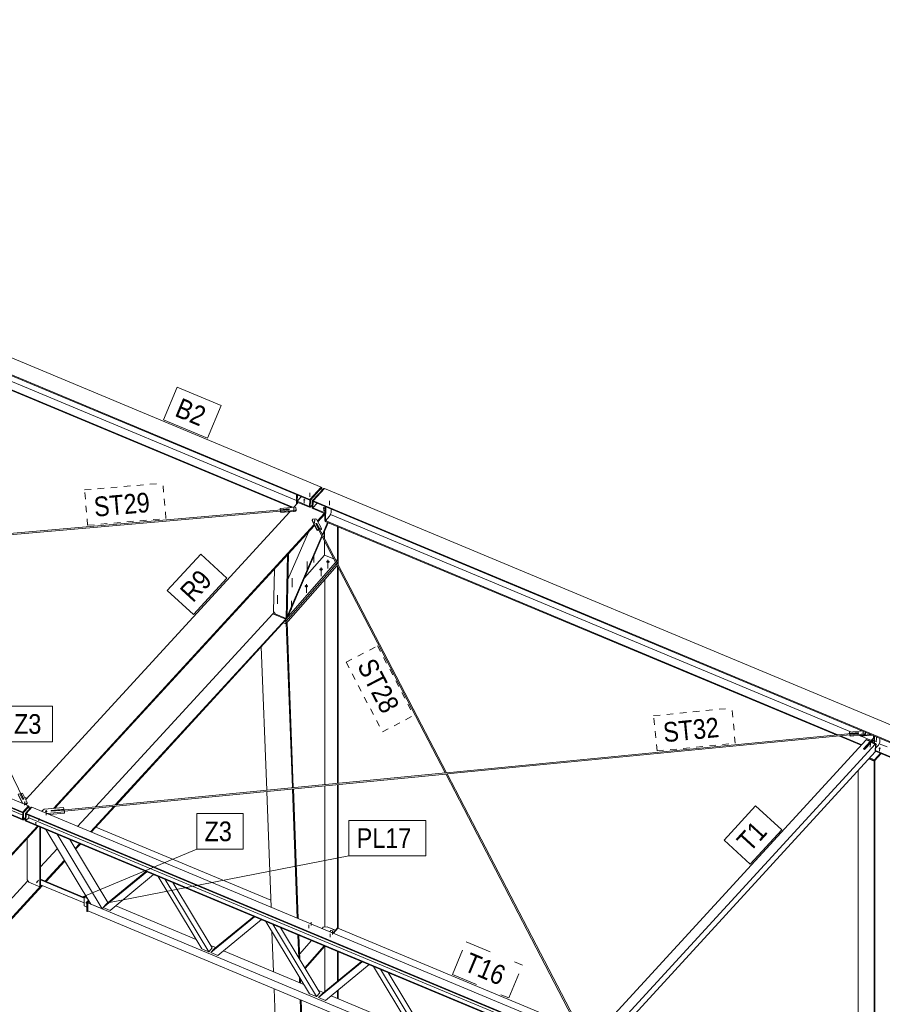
# Model space of a CAD drawing. Header units: millimetres. Extents: x -698 to 216, y -34 to 576.
# Tile 86 of 88: x -177 to -111, y 372 to 447. Entities that reach past the tile are written whole.
import ezdxf

# ---------------------------------------------------------------- set-up
doc = ezdxf.new("R2010")
doc.units = ezdxf.units.MM
for name, pattern in [('XKITLINE00', [0]), ('XKITLINE02', [4, 2, -2]), ('XKITLINE04', [3, 0.5, -0.5, 0.5, -0.5, 0.5, -0.5])]:
    doc.linetypes.add(name, pattern=pattern)
for name, color, linetype, lineweight in [('Element', 2, 'Continuous', 0), ('Znak elementu', 2, 'Continuous', 0), ('Śruba', 3, 'Continuous', 0)]:
    doc.layers.add(name, color=color, linetype=linetype, lineweight=lineweight)
doc.styles.add('ARIAL', font='ARIAL.TTF')

msp = doc.modelspace()

# ---------------------------------------------------------------- hatches: boundary and pattern name
at = {"layer": 'Śruba'}
for points in [[(-154.875, 410.522), (-154.883, 410.523), (-154.89, 410.524), (-154.897, 410.526), (-154.903, 410.528), (-154.91, 410.531), (-154.915, 410.534), (-154.921, 410.538), (-154.926, 410.541), (-154.93, 410.545), (-154.934, 410.55), (-154.937, 410.554), (-154.939, 410.559), (-154.941, 410.564), (-154.942, 410.569), (-154.942, 410.573), (-154.941, 410.578), (-154.94, 410.583), (-154.938, 410.588), (-154.936, 410.593), (-154.933, 410.597), (-154.929, 410.601), (-154.924, 410.605), (-154.919, 410.608), (-154.914, 410.612), (-154.908, 410.614), (-154.901, 410.617), (-154.895, 410.619), (-154.888, 410.62), (-154.881, 410.621), (-154.873, 410.622), (-154.866, 410.622), (-154.859, 410.622), (-154.851, 410.621), (-154.844, 410.619), (-154.837, 410.618), (-154.831, 410.615), (-154.824, 410.613), (-154.819, 410.61), (-154.813, 410.606), (-154.808, 410.602), (-154.804, 410.598), (-154.8, 410.594), (-154.797, 410.59), (-154.795, 410.585), (-154.793, 410.58), (-154.792, 410.575), (-154.792, 410.57), (-154.792, 410.565), (-154.794, 410.56), (-154.796, 410.556), (-154.798, 410.551), (-154.801, 410.547), (-154.805, 410.543), (-154.81, 410.539), (-154.815, 410.535), (-154.82, 410.532), (-154.826, 410.529), (-154.833, 410.527), (-154.839, 410.525), (-154.846, 410.523), (-154.853, 410.522), (-154.861, 410.522), (-154.868, 410.522)], [(-155.663, 409.848), (-155.674, 409.851), (-155.684, 409.855), (-155.693, 409.86), (-155.7, 409.866), (-155.705, 409.873), (-155.708, 409.88), (-155.709, 409.888), (-155.708, 409.895), (-155.705, 409.902), (-155.699, 409.909), (-155.692, 409.915), (-155.683, 409.919), (-155.673, 409.923), (-155.662, 409.925), (-155.65, 409.925), (-155.639, 409.924), (-155.628, 409.922), (-155.618, 409.918), (-155.609, 409.913), (-155.602, 409.907), (-155.597, 409.9), (-155.594, 409.893), (-155.593, 409.885), (-155.594, 409.877), (-155.597, 409.87), (-155.603, 409.864), (-155.61, 409.858), (-155.619, 409.853), (-155.629, 409.85), (-155.64, 409.848), (-155.652, 409.847)], [(-153.379, 409.897), (-153.387, 409.898), (-153.394, 409.899), (-153.401, 409.901), (-153.407, 409.904), (-153.414, 409.906), (-153.419, 409.909), (-153.425, 409.913), (-153.43, 409.916), (-153.434, 409.92), (-153.438, 409.925), (-153.441, 409.929), (-153.443, 409.934), (-153.445, 409.939), (-153.446, 409.944), (-153.446, 409.949), (-153.445, 409.954), (-153.444, 409.958), (-153.442, 409.963), (-153.44, 409.968), (-153.437, 409.972), (-153.433, 409.976), (-153.428, 409.98), (-153.423, 409.984), (-153.418, 409.987), (-153.412, 409.99), (-153.405, 409.992), (-153.399, 409.994), (-153.392, 409.995), (-153.385, 409.996), (-153.377, 409.997), (-153.37, 409.997), (-153.363, 409.997), (-153.355, 409.996), (-153.348, 409.994), (-153.341, 409.993), (-153.335, 409.99), (-153.328, 409.988), (-153.323, 409.985), (-153.317, 409.981), (-153.312, 409.977), (-153.308, 409.973), (-153.304, 409.969), (-153.301, 409.965), (-153.299, 409.96), (-153.297, 409.955), (-153.296, 409.95), (-153.296, 409.945), (-153.296, 409.94), (-153.298, 409.936), (-153.3, 409.931), (-153.302, 409.926), (-153.305, 409.922), (-153.309, 409.918), (-153.314, 409.914), (-153.319, 409.91), (-153.324, 409.907), (-153.33, 409.904), (-153.337, 409.902), (-153.343, 409.9), (-153.35, 409.898), (-153.357, 409.897), (-153.365, 409.897), (-153.372, 409.897)], [(-154.084, 408.976), (-154.095, 408.978), (-154.105, 408.982), (-154.114, 408.987), (-154.121, 408.993), (-154.126, 409), (-154.13, 409.007), (-154.13, 409.015), (-154.129, 409.023), (-154.126, 409.03), (-154.12, 409.036), (-154.113, 409.042), (-154.104, 409.047), (-154.094, 409.05), (-154.083, 409.052), (-154.071, 409.053), (-154.06, 409.052), (-154.049, 409.049), (-154.039, 409.045), (-154.03, 409.04), (-154.023, 409.034), (-154.018, 409.027), (-154.015, 409.02), (-154.014, 409.012), (-154.015, 409.005), (-154.019, 408.998), (-154.024, 408.991), (-154.032, 408.985), (-154.04, 408.981), (-154.051, 408.977), (-154.062, 408.975), (-154.073, 408.975)], [(-153.077, 405.775), (-153.09, 405.776), (-153.103, 405.779), (-153.115, 405.782), (-153.127, 405.785), (-153.138, 405.79), (-153.149, 405.795), (-153.158, 405.801), (-153.167, 405.808), (-153.175, 405.815), (-153.182, 405.823), (-153.187, 405.831), (-153.192, 405.84), (-153.195, 405.848), (-153.197, 405.857), (-153.197, 405.866), (-153.197, 405.875), (-153.195, 405.884), (-153.192, 405.893), (-153.187, 405.901), (-153.182, 405.91), (-153.175, 405.917), (-153.167, 405.925), (-153.158, 405.931), (-153.149, 405.937), (-153.138, 405.943), (-153.127, 405.947), (-153.115, 405.951), (-153.103, 405.954), (-153.09, 405.956), (-153.077, 405.958), (-153.064, 405.958), (-153.051, 405.958), (-153.038, 405.956), (-153.025, 405.954), (-153.013, 405.951), (-153.001, 405.947), (-152.99, 405.943), (-152.979, 405.937), (-152.97, 405.931), (-152.961, 405.925), (-152.953, 405.917), (-152.946, 405.91), (-152.941, 405.901), (-152.936, 405.893), (-152.933, 405.884), (-152.931, 405.875), (-152.931, 405.866), (-152.931, 405.857), (-152.933, 405.848), (-152.936, 405.84), (-152.941, 405.831), (-152.946, 405.823), (-152.953, 405.815), (-152.961, 405.808), (-152.97, 405.801), (-152.979, 405.795), (-152.99, 405.79), (-153.001, 405.785), (-153.013, 405.782), (-153.025, 405.779), (-153.038, 405.776), (-153.051, 405.775), (-153.064, 405.775)], [(-153.596, 405.187), (-153.609, 405.188), (-153.622, 405.19), (-153.634, 405.193), (-153.646, 405.197), (-153.657, 405.202), (-153.667, 405.207), (-153.677, 405.213), (-153.686, 405.22), (-153.694, 405.227), (-153.7, 405.235), (-153.706, 405.243), (-153.71, 405.251), (-153.714, 405.26), (-153.716, 405.269), (-153.716, 405.278), (-153.716, 405.287), (-153.714, 405.296), (-153.71, 405.304), (-153.706, 405.313), (-153.7, 405.321), (-153.694, 405.329), (-153.686, 405.336), (-153.677, 405.343), (-153.667, 405.349), (-153.657, 405.354), (-153.646, 405.359), (-153.634, 405.363), (-153.622, 405.366), (-153.609, 405.368), (-153.596, 405.369), (-153.583, 405.37), (-153.57, 405.369), (-153.557, 405.368), (-153.544, 405.366), (-153.532, 405.363), (-153.52, 405.359), (-153.509, 405.354), (-153.498, 405.349), (-153.489, 405.343), (-153.48, 405.336), (-153.472, 405.329), (-153.465, 405.321), (-153.46, 405.313), (-153.455, 405.304), (-153.452, 405.296), (-153.45, 405.287), (-153.45, 405.278), (-153.45, 405.269), (-153.452, 405.26), (-153.455, 405.251), (-153.46, 405.243), (-153.465, 405.235), (-153.472, 405.227), (-153.48, 405.22), (-153.489, 405.213), (-153.498, 405.207), (-153.509, 405.202), (-153.52, 405.197), (-153.532, 405.193), (-153.544, 405.19), (-153.557, 405.188), (-153.57, 405.187), (-153.583, 405.186)], [(-154.72, 403.911), (-154.733, 403.913), (-154.746, 403.915), (-154.758, 403.918), (-154.77, 403.922), (-154.781, 403.926), (-154.791, 403.932), (-154.801, 403.938), (-154.81, 403.945), (-154.818, 403.952), (-154.824, 403.96), (-154.83, 403.968), (-154.834, 403.976), (-154.838, 403.985), (-154.84, 403.994), (-154.84, 404.003), (-154.84, 404.012), (-154.838, 404.021), (-154.834, 404.029), (-154.83, 404.038), (-154.824, 404.046), (-154.818, 404.054), (-154.81, 404.061), (-154.801, 404.068), (-154.791, 404.074), (-154.781, 404.079), (-154.77, 404.084), (-154.758, 404.088), (-154.746, 404.091), (-154.733, 404.093), (-154.72, 404.094), (-154.707, 404.095), (-154.694, 404.094), (-154.681, 404.093), (-154.668, 404.091), (-154.656, 404.088), (-154.644, 404.084), (-154.633, 404.079), (-154.622, 404.074), (-154.613, 404.068), (-154.604, 404.061), (-154.596, 404.054), (-154.589, 404.046), (-154.584, 404.038), (-154.579, 404.029), (-154.576, 404.021), (-154.574, 404.012), (-154.574, 404.003), (-154.574, 403.994), (-154.576, 403.985), (-154.579, 403.976), (-154.584, 403.968), (-154.589, 403.96), (-154.596, 403.952), (-154.604, 403.945), (-154.613, 403.938), (-154.622, 403.932), (-154.633, 403.926), (-154.644, 403.922), (-154.656, 403.918), (-154.668, 403.915), (-154.681, 403.913), (-154.694, 403.911), (-154.707, 403.911)], [(-112.32, 392.82), (-112.331, 392.823), (-112.341, 392.827), (-112.349, 392.832), (-112.357, 392.838), (-112.362, 392.845), (-112.365, 392.852), (-112.366, 392.86), (-112.365, 392.867), (-112.361, 392.874), (-112.356, 392.881), (-112.348, 392.887), (-112.339, 392.891), (-112.329, 392.895), (-112.318, 392.897), (-112.307, 392.897), (-112.295, 392.896), (-112.285, 392.894), (-112.275, 392.89), (-112.266, 392.885), (-112.259, 392.879), (-112.253, 392.872), (-112.25, 392.865), (-112.249, 392.857), (-112.251, 392.849), (-112.254, 392.842), (-112.26, 392.836), (-112.267, 392.83), (-112.276, 392.825), (-112.286, 392.822), (-112.297, 392.82), (-112.308, 392.819)], [(-111.372, 391.958), (-111.366, 391.968), (-111.361, 391.976), (-111.355, 391.983), (-111.349, 391.989), (-111.343, 391.992), (-111.338, 391.994), (-111.334, 391.993), (-111.33, 391.99), (-111.328, 391.986), (-111.326, 391.979), (-111.326, 391.971), (-111.327, 391.962), (-111.329, 391.952), (-111.332, 391.941), (-111.336, 391.931), (-111.341, 391.92), (-111.346, 391.911), (-111.352, 391.902), (-111.358, 391.895), (-111.364, 391.89), (-111.369, 391.886), (-111.374, 391.885), (-111.379, 391.885), (-111.382, 391.888), (-111.385, 391.893), (-111.386, 391.899), (-111.387, 391.907), (-111.386, 391.916), (-111.384, 391.926), (-111.381, 391.937), (-111.377, 391.948)], [(-111.366, 392.206), (-111.361, 392.215), (-111.355, 392.224), (-111.349, 392.231), (-111.343, 392.236), (-111.338, 392.24), (-111.333, 392.241), (-111.328, 392.241), (-111.325, 392.238), (-111.322, 392.233), (-111.321, 392.227), (-111.321, 392.219), (-111.322, 392.21), (-111.324, 392.2), (-111.327, 392.189), (-111.331, 392.179), (-111.335, 392.168), (-111.341, 392.159), (-111.347, 392.15), (-111.353, 392.143), (-111.358, 392.138), (-111.364, 392.134), (-111.369, 392.133), (-111.373, 392.133), (-111.377, 392.136), (-111.379, 392.141), (-111.381, 392.147), (-111.381, 392.155), (-111.38, 392.164), (-111.378, 392.174), (-111.375, 392.185), (-111.371, 392.195)], [(-111.06, 391.6), (-111.067, 391.601), (-111.074, 391.602), (-111.081, 391.604), (-111.088, 391.606), (-111.094, 391.609), (-111.1, 391.612), (-111.105, 391.615), (-111.11, 391.619), (-111.114, 391.623), (-111.118, 391.627), (-111.121, 391.632), (-111.123, 391.637), (-111.125, 391.641), (-111.126, 391.646), (-111.126, 391.651), (-111.126, 391.656), (-111.125, 391.661), (-111.123, 391.666), (-111.12, 391.67), (-111.117, 391.675), (-111.113, 391.679), (-111.109, 391.683), (-111.103, 391.686), (-111.098, 391.689), (-111.092, 391.692), (-111.086, 391.695), (-111.079, 391.696), (-111.072, 391.698), (-111.065, 391.699), (-111.057, 391.7), (-111.05, 391.7), (-111.043, 391.699), (-111.036, 391.698), (-111.028, 391.697), (-111.022, 391.695), (-111.015, 391.693), (-111.009, 391.69), (-111.003, 391.687), (-110.997, 391.684), (-110.993, 391.68), (-110.988, 391.676), (-110.985, 391.672), (-110.982, 391.667), (-110.979, 391.663), (-110.977, 391.658), (-110.977, 391.653), (-110.976, 391.648), (-110.977, 391.643), (-110.978, 391.638), (-110.98, 391.633), (-110.982, 391.629), (-110.986, 391.624), (-110.99, 391.62), (-110.994, 391.616), (-110.999, 391.613), (-111.005, 391.61), (-111.01, 391.607), (-111.017, 391.605), (-111.024, 391.603), (-111.031, 391.601), (-111.038, 391.6), (-111.045, 391.599), (-111.052, 391.599)], [(-176.163, 387.501), (-176.174, 387.504), (-176.184, 387.507), (-176.193, 387.512), (-176.2, 387.518), (-176.205, 387.525), (-176.208, 387.533), (-176.209, 387.54), (-176.208, 387.548), (-176.205, 387.555), (-176.199, 387.562), (-176.192, 387.568), (-176.183, 387.572), (-176.172, 387.576), (-176.161, 387.578), (-176.15, 387.578), (-176.139, 387.577), (-176.128, 387.575), (-176.118, 387.571), (-176.109, 387.566), (-176.102, 387.56), (-176.097, 387.553), (-176.094, 387.545), (-176.093, 387.538), (-176.094, 387.53), (-176.097, 387.523), (-176.103, 387.516), (-176.11, 387.511), (-176.119, 387.506), (-176.129, 387.503), (-176.14, 387.501), (-176.152, 387.5)], [(-174.519, 386.787), (-174.528, 386.788), (-174.536, 386.79), (-174.545, 386.792), (-174.553, 386.795), (-174.56, 386.798), (-174.567, 386.802), (-174.574, 386.806), (-174.58, 386.811), (-174.585, 386.816), (-174.59, 386.821), (-174.594, 386.827), (-174.596, 386.832), (-174.598, 386.838), (-174.6, 386.844), (-174.6, 386.85), (-174.599, 386.856), (-174.598, 386.862), (-174.596, 386.868), (-174.592, 386.873), (-174.589, 386.879), (-174.584, 386.884), (-174.578, 386.889), (-174.572, 386.893), (-174.565, 386.897), (-174.558, 386.9), (-174.55, 386.903), (-174.542, 386.906), (-174.534, 386.907), (-174.525, 386.909), (-174.516, 386.909), (-174.507, 386.909), (-174.498, 386.909), (-174.489, 386.908), (-174.48, 386.906), (-174.472, 386.904), (-174.464, 386.901), (-174.456, 386.898), (-174.449, 386.894), (-174.443, 386.89), (-174.437, 386.885), (-174.431, 386.881), (-174.427, 386.875), (-174.423, 386.87), (-174.42, 386.864), (-174.418, 386.858), (-174.417, 386.852), (-174.417, 386.846), (-174.417, 386.84), (-174.419, 386.834), (-174.421, 386.828), (-174.424, 386.823), (-174.428, 386.817), (-174.433, 386.812), (-174.438, 386.808), (-174.444, 386.803), (-174.451, 386.8), (-174.459, 386.796), (-174.466, 386.793), (-174.474, 386.791), (-174.483, 386.789), (-174.492, 386.788), (-174.501, 386.787), (-174.51, 386.787)], [(-175.315, 385.932), (-175.326, 385.934), (-175.336, 385.938), (-175.345, 385.943), (-175.352, 385.949), (-175.357, 385.956), (-175.36, 385.964), (-175.361, 385.971), (-175.36, 385.979), (-175.356, 385.986), (-175.351, 385.993), (-175.343, 385.998), (-175.334, 386.003), (-175.324, 386.006), (-175.313, 386.008), (-175.302, 386.009), (-175.291, 386.008), (-175.28, 386.005), (-175.27, 386.002), (-175.261, 385.997), (-175.254, 385.991), (-175.249, 385.984), (-175.245, 385.976), (-175.244, 385.969), (-175.246, 385.961), (-175.249, 385.954), (-175.255, 385.947), (-175.262, 385.941), (-175.271, 385.937), (-175.281, 385.933), (-175.292, 385.931), (-175.304, 385.931)], [(-175.179, 381.491), (-175.172, 381.482), (-175.167, 381.473), (-175.163, 381.464), (-175.161, 381.455), (-175.161, 381.447), (-175.163, 381.44), (-175.167, 381.433), (-175.173, 381.429), (-175.18, 381.426), (-175.188, 381.425), (-175.197, 381.426), (-175.207, 381.428), (-175.216, 381.432), (-175.226, 381.438), (-175.235, 381.445), (-175.243, 381.453), (-175.25, 381.462), (-175.255, 381.471), (-175.259, 381.48), (-175.261, 381.489), (-175.261, 381.497), (-175.259, 381.505), (-175.255, 381.511), (-175.249, 381.515), (-175.242, 381.518), (-175.234, 381.519), (-175.225, 381.519), (-175.215, 381.516), (-175.206, 381.512), (-175.196, 381.506), (-175.187, 381.499)], [(-171.416, 379.923), (-171.409, 379.914), (-171.404, 379.905), (-171.4, 379.896), (-171.398, 379.887), (-171.398, 379.879), (-171.4, 379.871), (-171.404, 379.865), (-171.41, 379.861), (-171.417, 379.858), (-171.425, 379.857), (-171.434, 379.857), (-171.443, 379.86), (-171.453, 379.864), (-171.463, 379.87), (-171.472, 379.877), (-171.48, 379.885), (-171.487, 379.894), (-171.492, 379.903), (-171.496, 379.912), (-171.497, 379.921), (-171.497, 379.929), (-171.495, 379.936), (-171.492, 379.942), (-171.486, 379.947), (-171.479, 379.95), (-171.471, 379.951), (-171.462, 379.95), (-171.452, 379.948), (-171.442, 379.944), (-171.433, 379.938), (-171.424, 379.931)], [(-152.721, 377.614), (-152.732, 377.616), (-152.742, 377.62), (-152.751, 377.625), (-152.758, 377.631), (-152.764, 377.638), (-152.767, 377.646), (-152.768, 377.653), (-152.767, 377.661), (-152.764, 377.669), (-152.758, 377.676), (-152.751, 377.682), (-152.742, 377.687), (-152.732, 377.69), (-152.721, 377.693), (-152.71, 377.694), (-152.699, 377.693), (-152.688, 377.69), (-152.678, 377.687), (-152.669, 377.682), (-152.661, 377.676), (-152.656, 377.669), (-152.653, 377.661), (-152.652, 377.653), (-152.653, 377.646), (-152.656, 377.638), (-152.661, 377.631), (-152.669, 377.625), (-152.678, 377.62), (-152.688, 377.616), (-152.699, 377.614), (-152.71, 377.613)]]:
    msp.add_hatch(color=256, dxfattribs=at).paths.add_polyline_path(points, flags=17)

# ---------------------------------------------------------------- linework, layer by layer
at = {"layer": 'Element', "linetype": 'XKITLINE00', "lineweight": 0}
for p, q in [((-238.822, 447.155), (-153.587, 411.552)), ((-239.688, 446.151), (-154.453, 410.548)), ((-239.686, 446.213), (-154.452, 410.61)), ((-195.402, 427.22), (-155.457, 410.535)), ((-195.198, 426.504), (-155.689, 410.001)), ((-195.159, 426.426), (-155.813, 409.991)), ((-261.534, 422.346), (-176.299, 386.743)), ((-261.532, 422.395), (-176.298, 386.793)), ((-261.1, 422.866), (-175.866, 387.264)), ((-176.311, 386.198), (-261.546, 421.801)), ((-176.31, 386.247), (-261.544, 421.85)), ((-154.452, 410.61), (-153.587, 411.552)), ((-154.452, 410.591), (-153.588, 411.534)), ((-153.531, 411.51), (-154.395, 410.567)), ((-154.252, 410.508), (-153.388, 411.45)), ((-153.331, 411.445), (-154.195, 410.503)), ((-153.587, 411.552), (-153.588, 411.534)), ((-153.588, 411.534), (-153.531, 411.51)), ((-153.536, 411.29), (-153.531, 411.51)), ((-153.388, 411.45), (-153.343, 411.432)), ((-153.331, 411.445), (-68.096, 375.842)), ((-155.679, 410.002), (-155.334, 410.379)), ((-155.463, 410.238), (-155.447, 410.963)), ((-155.404, 410.47), (-155.405, 410.408)), ((-155.405, 410.408), (-154.464, 410.016)), ((-155.404, 410.47), (-155.089, 410.814)), ((-154.463, 410.078), (-155.404, 410.47)), ((-155.404, 410.302), (-155.402, 410.407)), ((-155.4, 410.474), (-155.39, 410.939)), ((-154.464, 410.034), (-154.452, 410.591)), ((-154.453, 410.548), (-154.452, 410.61)), ((-154.395, 410.567), (-154.452, 410.591)), ((-154.407, 410.01), (-154.395, 410.567)), ((-154.265, 409.95), (-154.252, 410.508)), ((-154.252, 410.508), (-154.195, 410.484)), ((-154.208, 409.927), (-154.195, 410.484)), ((-154.207, 409.97), (-153.892, 410.314)), ((-154.195, 410.503), (-154.196, 410.441)), ((-154.196, 410.441), (-68.962, 374.838)), ((-154.195, 410.503), (-68.96, 374.9)), ((-185.789, 407.287), (-156.027, 409.873)), ((-185.739, 407.191), (-156.675, 409.716)), ((-176.077, 387.763), (-155.976, 409.678)), ((-156.708, 409.851), (-156.707, 409.913)), ((-156.7, 409.814), (-156.708, 409.851)), ((-156.707, 409.913), (-155.594, 410.01)), ((-156.689, 409.83), (-156.707, 409.913)), ((-156.029, 409.887), (-156.689, 409.83)), ((-156.689, 409.815), (-156.689, 409.83)), ((-156.675, 409.702), (-156.674, 409.764)), ((-156.657, 409.619), (-156.675, 409.702)), ((-156.674, 409.764), (-156.015, 409.821)), ((-156.656, 409.681), (-156.674, 409.764)), ((-155.544, 409.716), (-156.657, 409.619)), ((-156.657, 409.619), (-156.656, 409.681)), ((-155.543, 409.777), (-156.656, 409.681)), ((-156.03, 409.873), (-156.029, 409.887)), ((-156.025, 409.867), (-156.029, 409.887)), ((-156.022, 409.859), (-156.027, 409.873)), ((-156.017, 409.825), (-156.022, 409.859)), ((-156.015, 409.821), (-156.019, 409.841)), ((-156.017, 409.821), (-156.017, 409.825)), ((-155.594, 410.01), (-155.5, 409.961)), ((-155.544, 409.716), (-155.474, 409.778)), ((-155.544, 409.716), (-155.543, 409.777)), ((-155.473, 409.84), (-155.543, 409.777)), ((-155.5, 409.961), (-155.473, 409.84)), ((-155.474, 409.778), (-155.473, 409.84)), ((-154.464, 410.016), (-154.463, 410.078)), ((-154.407, 410.01), (-154.464, 410.034)), ((-154.464, 410.016), (-154.452, 410.029)), ((-154.26, 410.17), (-154.407, 410.01)), ((-154.208, 409.927), (-154.265, 409.95)), ((-154.207, 409.97), (-154.208, 409.908)), ((-154.208, 409.927), (-154.208, 409.927)), ((-154.208, 409.908), (-153.268, 409.516)), ((-153.266, 409.578), (-154.207, 409.97)), ((-153.866, 408.971), (-153.339, 409.545)), ((-153.304, 409.013), (-153.293, 409.526)), ((-153.292, 409.593), (-153.281, 410.059)), ((-153.268, 409.516), (-153.266, 409.578)), ((-153.266, 409.578), (-153.263, 409.581)), ((-153.224, 410.035), (-153.247, 408.989)), ((-152.94, 409.324), (-152.829, 409.597)), ((-152.829, 409.597), (-152.823, 409.867)), ((-154.266, 408.968), (-154.265, 409.03)), ((-154.266, 408.968), (-153.895, 408.254)), ((-154.265, 409.03), (-154.214, 409.1)), ((-153.893, 408.316), (-154.265, 409.03)), ((-154.214, 409.1), (-154.041, 409.139)), ((-154.041, 409.139), (-153.935, 409.103)), ((-153.949, 408.781), (-153.983, 408.763)), ((-153.916, 408.779), (-153.949, 408.781)), ((-153.935, 409.103), (-153.563, 408.389)), ((-153.929, 408.78), (-153.901, 408.786)), ((-153.902, 408.756), (-153.916, 408.779)), ((-153.902, 408.756), (-153.901, 408.786)), ((-153.681, 408.363), (-153.901, 408.786)), ((-153.834, 408.909), (-153.294, 409.498)), ((-153.48, 407.945), (-153.089, 408.853)), ((-153.45, 407.888), (-153.043, 408.834)), ((-153.304, 409.013), (-153.247, 408.989)), ((-153.28, 408.933), (-153.279, 408.995)), ((-153.28, 408.933), (-114.365, 392.678)), ((-153.279, 408.995), (-153.274, 409)), ((-153.279, 408.995), (-114.244, 392.689)), ((-153.268, 409.516), (-153.264, 409.519)), ((-153.247, 408.989), (-152.94, 409.324)), ((-152.911, 409.396), (-152.861, 409.451)), ((-152.861, 409.451), (-152.859, 409.522)), ((-152.861, 409.451), (-113.212, 392.889)), ((-173.947, 387.078), (-154.122, 408.691)), ((-173.849, 387.087), (-154.09, 408.63)), ((-156.108, 404.515), (-154.555, 408.123)), ((-153.995, 408.765), (-153.967, 408.771)), ((-153.995, 408.765), (-153.775, 408.342)), ((-153.983, 408.763), (-153.988, 408.751)), ((-144.036, 389.793), (-153.902, 408.756)), ((-153.895, 408.254), (-153.893, 408.316)), ((-153.895, 408.254), (-153.777, 408.28)), ((-153.775, 408.342), (-153.893, 408.316)), ((-153.777, 408.28), (-153.775, 408.342)), ((-144.137, 389.783), (-153.776, 408.31)), ((-153.682, 408.333), (-153.681, 408.363)), ((-153.563, 408.389), (-153.681, 408.363)), ((-153.667, 408.304), (-153.564, 408.327)), ((-153.564, 408.327), (-153.563, 408.389)), ((-153.318, 407.633), (-153.318, 408.196)), ((-152.342, 405.967), (-152.342, 408.541)), ((-152.272, 406.046), (-152.272, 408.512)), ((-156.168, 401.702), (-153.528, 407.834)), ((-156.123, 401.679), (-153.498, 407.776)), ((-153.318, 406.375), (-153.318, 407.429)), ((-176.235, 387.786), (-185.747, 407.208)), ((-156.28, 401.5), (-152.477, 405.813)), ((-156.241, 401.55), (-156.134, 406.398)), ((-156.172, 401.625), (-156.065, 406.473)), ((-156.134, 406.398), (-156.136, 406.399)), ((-156.134, 406.398), (-156.065, 406.473)), ((-156.065, 406.473), (-156.067, 406.474)), ((-154.849, 404.637), (-153.318, 406.375)), ((-153.318, 406.375), (-152.617, 406.082)), ((-152.481, 406.025), (-152.342, 405.967)), ((-152.41, 405.889), (-152.29, 406.026)), ((-152.351, 405.775), (-152.29, 405.845)), ((-152.351, 405.775), (-152.29, 405.845)), ((-152.342, 405.967), (-152.272, 406.046)), ((-152.29, 406.026), (-152.29, 405.845)), ((-152.29, 405.845), (-152.29, 405.663)), ((-157.143, 405.301), (-157.214, 402.081)), ((-156.28, 401.318), (-152.418, 405.699)), ((-156.28, 401.318), (-152.418, 405.699)), ((-156.28, 401.137), (-152.359, 405.585)), ((-152.342, 388.985), (-152.342, 405.553)), ((-152.272, 405.683), (-152.292, 405.661)), ((-152.292, 405.661), (-152.29, 405.663)), ((-152.29, 405.69), (-152.272, 405.683)), ((-152.272, 405.624), (-152.272, 405.683)), ((-152.272, 388.992), (-152.272, 405.42)), ((-218.735, 404.278), (-176.303, 386.554)), ((-153.311, 388.891), (-153.311, 404.505)), ((-157.214, 402.081), (-157.074, 401.898)), ((-170.748, 387.196), (-157.256, 401.907)), ((-169.266, 387.34), (-156.28, 401.5)), ((-169.168, 387.349), (-156.282, 401.401)), ((-157.256, 401.907), (-157.162, 402.013)), ((-157.256, 401.907), (-156.28, 401.5)), ((-156.28, 401.5), (-157.256, 401.907)), ((-157.074, 401.898), (-156.241, 401.55)), ((-156.336, 401.342), (-156.28, 401.318)), ((-156.336, 401.342), (-156.28, 401.318)), ((-156.282, 401.401), (-156.28, 401.5)), ((-156.28, 401.318), (-156.28, 401.5)), ((-156.28, 401.137), (-156.28, 401.318)), ((-156.241, 401.55), (-156.172, 401.625)), ((-156.17, 401.703), (-156.168, 401.702)), ((-156.17, 401.698), (-156.123, 401.679)), ((-156.168, 401.702), (-156.123, 401.679)), ((-156.456, 401.211), (-156.28, 401.137)), ((-156.244, 401.178), (-156.241, 401.176)), ((-156.241, 401.176), (-156.172, 401.26)), ((-155.772, 388.652), (-156.241, 401.176)), ((-155.7, 388.659), (-156.172, 401.26)), ((-157.728, 388.462), (-158.137, 399.378)), ((-144.038, 389.793), (-112.683, 392.841)), ((-143.987, 389.697), (-113.328, 392.678)), ((-132.864, 369.644), (-112.086, 392.297)), ((-114.17, 392.596), (-112.465, 391.884)), ((-114.048, 392.608), (-112.424, 391.929)), ((-113.365, 392.812), (-113.364, 392.874)), ((-113.356, 392.776), (-113.365, 392.812)), ((-113.364, 392.874), (-112.372, 392.971)), ((-113.344, 392.791), (-113.364, 392.874)), ((-112.686, 392.855), (-113.344, 392.791)), ((-113.344, 392.777), (-113.344, 392.791)), ((-113.329, 392.663), (-113.327, 392.725)), ((-113.309, 392.581), (-113.329, 392.663)), ((-113.327, 392.725), (-112.67, 392.789)), ((-113.307, 392.643), (-113.327, 392.725)), ((-112.199, 392.689), (-113.309, 392.581)), ((-113.309, 392.581), (-113.307, 392.643)), ((-112.197, 392.751), (-113.307, 392.643)), ((-112.686, 392.841), (-112.686, 392.855)), ((-112.681, 392.836), (-112.686, 392.855)), ((-112.677, 392.828), (-112.683, 392.841)), ((-112.672, 392.793), (-112.677, 392.828)), ((-112.67, 392.789), (-112.674, 392.809)), ((-112.672, 392.789), (-112.672, 392.793)), ((-112.631, 392.646), (-112.484, 392.585)), ((-112.509, 392.957), (-112.462, 393.008)), ((-112.482, 392.577), (-112.502, 392.659)), ((-112.481, 392.639), (-112.486, 392.661)), ((-111.628, 392.66), (-112.482, 392.577)), ((-112.482, 392.577), (-112.481, 392.639)), ((-112.481, 392.639), (-111.748, 392.71)), ((-112.467, 392.578), (-111.684, 392.251)), ((-112.283, 391.598), (-111.538, 392.41)), ((-112.199, 392.689), (-112.13, 392.752)), ((-112.199, 392.689), (-112.197, 392.751)), ((-112.128, 392.814), (-112.197, 392.751)), ((-112.143, 392.875), (-112.128, 392.814)), ((-112.13, 392.752), (-112.128, 392.814)), ((-112.069, 392.316), (-112.086, 392.297)), ((-111.773, 392.166), (-112.086, 392.297)), ((-111.773, 392.166), (-112.086, 392.297)), ((-111.755, 392.185), (-112.069, 392.316)), ((-111.662, 392.146), (-111.541, 392.278)), ((-111.545, 392.097), (-111.533, 392.62)), ((-111.459, 392.061), (-111.448, 392.584)), ((-111.053, 392.112), (-111.046, 392.417)), ((-132.152, 369.347), (-111.374, 392)), ((-111.773, 392.166), (-112.291, 391.601)), ((-112.291, 391.601), (-112.206, 391.565)), ((-112.206, 391.565), (-111.687, 392.131)), ((-111.755, 392.185), (-111.773, 392.166)), ((-111.773, 392.154), (-111.773, 392.166)), ((-111.773, 392.154), (-111.773, 392.166)), ((-111.756, 392.173), (-111.755, 392.185)), ((-111.67, 392.149), (-111.687, 392.131)), ((-111.687, 392.131), (-111.374, 392)), ((-111.687, 392.131), (-111.374, 392)), ((-111.357, 392.019), (-111.67, 392.149)), ((-111.374, 392), (-111.387, 391.38)), ((-111.374, 392), (-111.387, 391.38)), ((-111.357, 392.019), (-111.374, 392)), ((-111.37, 391.399), (-111.357, 392.019)), ((-111.365, 391.652), (-111.142, 391.894)), ((-111.142, 391.894), (-111.053, 392.112)), ((-111.097, 392.005), (-110.495, 391.754)), ((-111.387, 391.38), (-131.944, 368.969)), ((-111.877, 390.846), (-111.475, 390.678)), ((-111.453, 390.702), (-111.855, 390.87)), ((-111.805, 390.924), (-111.451, 390.777)), ((-110.95, 391.251), (-111.453, 390.702)), ((-111.451, 390.777), (-111.453, 390.702)), ((-110.998, 391.271), (-111.451, 390.777)), ((-111.387, 391.38), (-111.37, 391.399)), ((-111.37, 391.426), (-109.801, 390.771)), ((-111.368, 391.488), (-109.839, 390.85)), ((-111.475, 390.678), (-111.42, 390.738)), ((-111.475, 370.606), (-111.475, 390.678)), ((-111.42, 370.611), (-111.42, 390.738)), ((-174.134, 386.867), (-144.105, 389.786)), ((-173.123, 386.864), (-144.088, 389.687)), ((-133.9, 370.105), (-144.095, 389.702)), ((-133.584, 369.702), (-143.995, 389.714)), ((-112.686, 370.501), (-112.686, 389.964)), ((-155.4, 378.715), (-155.768, 388.552)), ((-155.327, 378.684), (-155.696, 388.559)), ((-153.311, 378.035), (-153.311, 388.791)), ((-152.342, 377.956), (-152.342, 388.885)), ((-152.272, 377.944), (-152.272, 388.892)), ((-176.325, 387.455), (-176.644, 388.108)), ((-176.643, 388.17), (-176.524, 388.195)), ((-176.291, 387.451), (-176.643, 388.17)), ((-176.524, 388.195), (-176.316, 387.769)), ((-176.43, 388.184), (-176.429, 388.214)), ((-176.429, 388.214), (-176.311, 388.239)), ((-176.221, 387.788), (-176.429, 388.214)), ((-176.316, 387.769), (-176.221, 387.788)), ((-176.311, 388.239), (-175.959, 387.52)), ((-176.287, 387.775), (-176.269, 387.784)), ((-176.269, 387.784), (-176.249, 387.783)), ((-176.154, 387.919), (-175.995, 387.853)), ((-157.395, 379.548), (-157.725, 388.362)), ((-176.35, 387.466), (-176.337, 387.48)), ((-175.866, 387.264), (-176.298, 386.793)), ((-176.298, 386.774), (-175.866, 387.245)), ((-176.291, 387.441), (-176.291, 387.451)), ((-176.186, 387.414), (-176.291, 387.451)), ((-175.809, 387.221), (-176.241, 386.75)), ((-176.012, 387.451), (-176.186, 387.414)), ((-176.186, 387.398), (-176.186, 387.414)), ((-176.115, 387.368), (-176.013, 387.389)), ((-176.099, 386.69), (-175.667, 387.162)), ((-176.041, 386.685), (-175.609, 387.156)), ((-176.013, 387.389), (-175.96, 387.458)), ((-176.013, 387.389), (-176.012, 387.451)), ((-175.959, 387.52), (-176.012, 387.451)), ((-175.96, 387.458), (-175.959, 387.52)), ((-175.866, 387.245), (-175.866, 387.264)), ((-175.866, 387.245), (-175.809, 387.221)), ((-175.814, 387.001), (-175.809, 387.221)), ((-175.667, 387.162), (-175.622, 387.143)), ((-175.609, 387.156), (-90.374, 351.554)), ((-174.673, 387.007), (-173.193, 387.151)), ((-173.193, 387.151), (-173.16, 387.013)), ((-172.12, 385.699), (-170.849, 387.086)), ((-171.144, 385.291), (-169.367, 387.23)), ((-171.08, 385.265), (-169.269, 387.239)), ((-176.31, 386.216), (-176.298, 386.774)), ((-176.299, 386.743), (-176.298, 386.774)), ((-176.298, 386.774), (-176.298, 386.793)), ((-176.241, 386.75), (-176.298, 386.774)), ((-176.253, 386.192), (-176.241, 386.75)), ((-176.106, 386.353), (-176.253, 386.192)), ((-176.111, 386.133), (-176.099, 386.69)), ((-176.099, 386.69), (-176.042, 386.667)), ((-176.054, 386.109), (-176.042, 386.667)), ((-175.848, 386.364), (-176.053, 386.14)), ((-176.042, 386.667), (-176.041, 386.685)), ((-176.042, 386.636), (-176.042, 386.667)), ((-176.042, 386.636), (-90.808, 351.033)), ((-176.041, 386.685), (-90.807, 351.083)), ((-175.844, 386.553), (-175.848, 386.364)), ((-175.848, 386.364), (-133.456, 368.656)), ((-174.812, 386.824), (-174.811, 386.881)), ((-174.811, 386.881), (-174.673, 387.007)), ((-174.795, 386.816), (-174.811, 386.881)), ((-173.11, 386.809), (-174.463, 386.678)), ((-174.271, 386.597), (-173.112, 386.71)), ((-173.16, 387.013), (-174.146, 386.917)), ((-174.146, 386.917), (-174.13, 386.851)), ((-174.13, 386.851), (-173.143, 386.947)), ((-173.161, 386.961), (-173.16, 387.013)), ((-173.143, 386.947), (-173.11, 386.809)), ((-173.112, 386.71), (-173.11, 386.809)), ((-197.051, 361.889), (-175.185, 385.728)), ((-196.987, 361.862), (-175.121, 385.701)), ((-176.311, 386.198), (-176.31, 386.247)), ((-176.298, 386.211), (-176.311, 386.198)), ((-176.253, 386.192), (-176.31, 386.216)), ((-176.111, 386.133), (-176.054, 386.109)), ((-176.053, 386.14), (-176.054, 386.091)), ((-90.82, 350.488), (-176.054, 386.091)), ((-90.819, 350.537), (-176.053, 386.14)), ((-174.997, 381.104), (-174.997, 385.649)), ((-174.945, 381.163), (-174.945, 385.627)), ((-170.725, 385.652), (-157.415, 380.092)), ((-171.124, 379.776), (-174.554, 385.464)), ((-170.261, 379.415), (-173.691, 385.104)), ((-175.973, 384.772), (-175.973, 381.633)), ((-172.718, 384.697), (-169.828, 379.905)), ((-172.31, 384.02), (-171.974, 384.386)), ((-172.275, 383.962), (-171.91, 384.359)), ((-174.945, 382.618), (-173.674, 384.005)), ((-174.588, 381.536), (-173.139, 383.117)), ((-174.524, 381.509), (-173.103, 383.058)), ((-170.174, 379.513), (-166.85, 382.246)), ((-169.915, 379.807), (-166.916, 382.273)), ((-166.332, 382.03), (-169.656, 379.297)), ((-162.662, 376.375), (-165.986, 381.885)), ((-194.813, 360.954), (-175.916, 381.56)), ((-193.837, 360.546), (-174.867, 381.231)), ((-193.773, 360.519), (-174.803, 381.205)), ((-175.973, 381.633), (-175.831, 381.452)), ((-175.831, 381.452), (-174.997, 381.104)), ((-174.997, 381.104), (-174.945, 381.163)), ((-174.945, 381.685), (-171.626, 380.298)), ((-174.945, 381.647), (-171.626, 380.26)), ((-174.945, 381.627), (-171.626, 380.24)), ((-174.945, 381.264), (-171.626, 379.877)), ((-162.144, 376.159), (-165.468, 381.669)), ((-164.884, 381.425), (-161.885, 376.453)), ((-171.626, 380.311), (-171.574, 380.37)), ((-171.386, 380.211), (-171.626, 380.311)), ((-171.626, 380.311), (-171.626, 379.646)), ((-171.574, 380.37), (-171.451, 380.318)), ((-171.626, 379.646), (-171.41, 379.556)), ((-171.41, 379.892), (-171.282, 380.038)), ((-171.368, 379.874), (-171.41, 379.892)), ((-171.41, 379.227), (-171.41, 379.892)), ((-171.368, 379.874), (-171.258, 379.998)), ((-171.368, 379.209), (-171.368, 379.874)), ((-171.247, 379.98), (-171.346, 379.868)), ((-171.346, 379.868), (-170.316, 379.438)), ((-171.346, 379.868), (-171.346, 379.264)), ((-170.261, 379.415), (-171.124, 379.776)), ((-169.828, 379.905), (-170.261, 379.415)), ((-170.174, 379.513), (-169.915, 379.807)), ((-169.828, 379.905), (-169.807, 379.896)), ((-169.224, 379.653), (-163.095, 377.093)), ((-171.41, 379.227), (-171.368, 379.209)), ((-171.368, 379.209), (-171.326, 379.256)), ((-171.346, 379.264), (-95.549, 347.603)), ((-170.261, 379.415), (-95.547, 348.207)), ((-169.656, 379.297), (-170.174, 379.513)), ((-161.972, 376.087), (-158.648, 378.82)), ((-161.713, 376.381), (-158.713, 378.847)), ((-158.13, 378.604), (-161.454, 375.871)), ((-154.46, 372.949), (-157.784, 378.459)), ((-153.942, 372.733), (-157.266, 378.243)), ((-153.419, 378.016), (-153.132, 378.065)), ((-153.132, 378.065), (-152.559, 377.825)), ((-157.211, 374.635), (-157.325, 377.699)), ((-156.682, 377.999), (-153.683, 373.027)), ((-155.286, 375.686), (-155.352, 377.443)), ((-155.21, 375.558), (-155.279, 377.413)), ((-153.502, 377.922), (-153.419, 378.016)), ((-152.928, 377.682), (-152.845, 377.777)), ((-152.845, 377.777), (-152.559, 377.825)), ((-152.676, 377.577), (-152.331, 377.968)), ((-152.647, 377.565), (-152.302, 377.956)), ((-152.302, 377.956), (-152.647, 377.565)), ((-152.559, 377.825), (-152.485, 377.794)), ((-152.331, 377.968), (-152.302, 377.956)), ((-152.302, 377.956), (-134.01, 370.315)), ((-161.993, 376.633), (-161.604, 376.47)), ((-155.225, 375.968), (-154.308, 377.007)), ((-154.824, 374.919), (-153.339, 376.602)), ((-154.802, 374.883), (-153.301, 376.586)), ((-153.311, 373.12), (-153.311, 376.575)), ((-162.144, 376.159), (-162.662, 376.375)), ((-161.885, 376.453), (-162.144, 376.159)), ((-161.972, 376.087), (-161.713, 376.381)), ((-161.454, 375.871), (-161.972, 376.087)), ((-161.021, 376.227), (-154.893, 373.667)), ((-152.342, 373.916), (-152.342, 376.186)), ((-152.272, 373.973), (-152.272, 376.157)), ((-153.77, 372.661), (-150.446, 375.394)), ((-153.51, 372.955), (-150.511, 375.421)), ((-149.928, 375.177), (-153.252, 372.445)), ((-146.258, 369.523), (-149.582, 375.033)), ((-145.74, 369.307), (-149.064, 374.816)), ((-148.479, 374.572), (-145.48, 369.601)), ((-155.216, 373.802), (-155.232, 374.229)), ((-155.143, 373.771), (-155.155, 374.101)), ((-156.093, 344.78), (-157.162, 373.339)), ((-153.942, 372.733), (-154.46, 372.949)), ((-153.683, 373.027), (-153.942, 372.733)), ((-153.791, 373.207), (-153.402, 373.044)), ((-153.77, 372.661), (-153.51, 372.955)), ((-152.819, 372.801), (-146.691, 370.241)), ((-152.342, 372.601), (-152.342, 373.193)), ((-152.272, 372.572), (-152.272, 373.25)), ((-154.098, 343.947), (-155.167, 372.506)), ((-154.025, 343.916), (-155.094, 372.475)), ((-153.252, 372.445), (-153.77, 372.661))]:
    msp.add_line(p, q, dxfattribs=at)
at = {"layer": 'Znak elementu', "linetype": 'XKITLINE00', "lineweight": 0}
for p, q in [((-165.588, 416.673), (-164.547, 419.165)), ((-164.547, 419.165), (-161.182, 417.759)), ((-162.223, 415.268), (-161.182, 417.759)), ((-165.588, 416.673), (-162.223, 415.268)), ((-165.292, 403.664), (-162.753, 406.432)), ((-160.763, 404.607), (-162.753, 406.432)), ((-163.302, 401.839), (-160.763, 404.607)), ((-163.302, 401.839), (-165.292, 403.664)), ((-177.563, 394.855), (-174.029, 394.855)), ((-174.029, 392.155), (-174.029, 394.855)), ((-177.563, 392.155), (-174.029, 392.155)), ((-122.893, 384.658), (-120.504, 387.263)), ((-118.514, 385.438), (-120.504, 387.263)), ((-163.056, 386.676), (-159.522, 386.676)), ((-163.056, 383.976), (-163.056, 386.676)), ((-159.522, 383.976), (-159.522, 386.676)), ((-151.475, 386.157), (-145.603, 386.157)), ((-151.475, 383.457), (-151.475, 386.157)), ((-145.603, 383.457), (-145.603, 386.157)), ((-120.903, 382.833), (-118.514, 385.438)), ((-120.903, 382.833), (-122.893, 384.658)), ((-171.716, 380.326), (-163.056, 383.976)), ((-169.829, 379.89), (-151.475, 383.457)), ((-163.056, 383.976), (-159.522, 383.976)), ((-151.475, 383.457), (-145.603, 383.457))]:
    msp.add_line(p, q, dxfattribs=at)
at = {"layer": 'Znak elementu', "linetype": 'XKITLINE04', "lineweight": 0}
for p, q in [((-171.593, 411.331), (-165.634, 411.849)), ((-165.4, 409.159), (-165.634, 411.849)), ((-171.359, 408.641), (-171.593, 411.331)), ((-171.359, 408.641), (-165.4, 409.159)), ((-151.68, 398.215), (-149.285, 399.461)), ((-149.285, 399.461), (-146.525, 394.155)), ((-151.68, 398.215), (-148.92, 392.909)), ((-128.263, 394.14), (-122.31, 394.718)), ((-122.049, 392.031), (-122.31, 394.718)), ((-148.92, 392.909), (-146.525, 394.155)), ((-128.002, 391.452), (-128.263, 394.14)), ((-128.002, 391.452), (-122.049, 392.031))]:
    msp.add_line(p, q, dxfattribs=at)
at = {"layer": 'Znak elementu', "linetype": 'XKITLINE02', "lineweight": 0}
for p, q in [((-143.59, 374.426), (-142.549, 376.917)), ((-142.549, 376.917), (-138.262, 375.126)), ((-139.302, 372.635), (-138.262, 375.126)), ((-143.59, 374.426), (-139.302, 372.635))]:
    msp.add_line(p, q, dxfattribs=at)
at = {"layer": 'Śruba', "linetype": 'XKITLINE02', "lineweight": 0}
for p, q in [((-154.44, 410.808), (-154.433, 411.117)), ((-152.944, 410.183), (-152.937, 410.492)), ((-154.651, 405.875), (-154.651, 405.21)), ((-154.133, 406.464), (-154.133, 405.799)), ((-155.776, 404.6), (-155.776, 403.935)), ((-156.9, 403.325), (-156.9, 402.66)), ((-155.831, 402.879), (-155.831, 402.214)), ((-111.287, 392.537), (-111.293, 392.258)), ((-111.762, 392.018), (-111.768, 391.74)), ((-175.063, 386.116), (-175.059, 386.302)), ((-154.521, 378.202), (-154.521, 377.96)), ((-154.349, 378.398), (-154.349, 378.156)), ((-152.883, 377.518), (-152.883, 377.276))]:
    msp.add_line(p, q, dxfattribs=at)
at = {"layer": 'Śruba', "linetype": 'XKITLINE00', "lineweight": 0}
for p, q in [((-154.872, 410.336), (-154.865, 410.646)), ((-155.65, 409.945), (-155.656, 409.666)), ((-153.376, 409.712), (-153.369, 410.021)), ((-154.071, 409.073), (-154.077, 408.794)), ((-153.064, 406.017), (-153.064, 405.353)), ((-153.583, 405.429), (-153.583, 404.764)), ((-154.707, 404.154), (-154.707, 403.489)), ((-112.306, 392.92), (-112.312, 392.672)), ((-111.597, 392.29), (-111.276, 392.156)), ((-111.602, 392.042), (-111.282, 391.908)), ((-111.05, 391.721), (-111.056, 391.442)), ((-176.15, 387.598), (-176.156, 387.319)), ((-174.506, 386.935), (-174.515, 386.563)), ((-175.305, 385.852), (-175.301, 386.038)), ((-175.091, 381.608), (-175.264, 381.412)), ((-171.491, 379.855), (-171.34, 380.027)), ((-152.71, 377.714), (-152.71, 377.472))]:
    msp.add_line(p, q, dxfattribs=at)

# ---------------------------------------------------------------- texts
at = {"layer": 'Znak elementu', "style": 'ARIAL', "width": 0.85}
for s, rotation, p in [('B2', -22.67194, (-164.803, 416.996)), ('ST29', 4.96754, (-170.813, 409.291)), ('R9', 47.46955, (-163.339, 402.687)), ('ST28', -62.51543, (-150.871, 397.959)), ('ST32', 5.55196, (-127.463, 392.107)), ('T1', 47.46955, (-120.939, 383.681)), ('T16', -22.67194, (-142.805, 374.748))]:
    msp.add_text(s, height=1.5, rotation=rotation, dxfattribs=at).set_placement(p)
for s, p in [('Z3', (-176.963, 392.755)), ('Z3', (-162.456, 384.576)), ('PL17', (-150.875, 384.057))]:
    msp.add_text(s, height=1.5, dxfattribs=at).set_placement(p)

doc.saveas('drawing.dxf')
